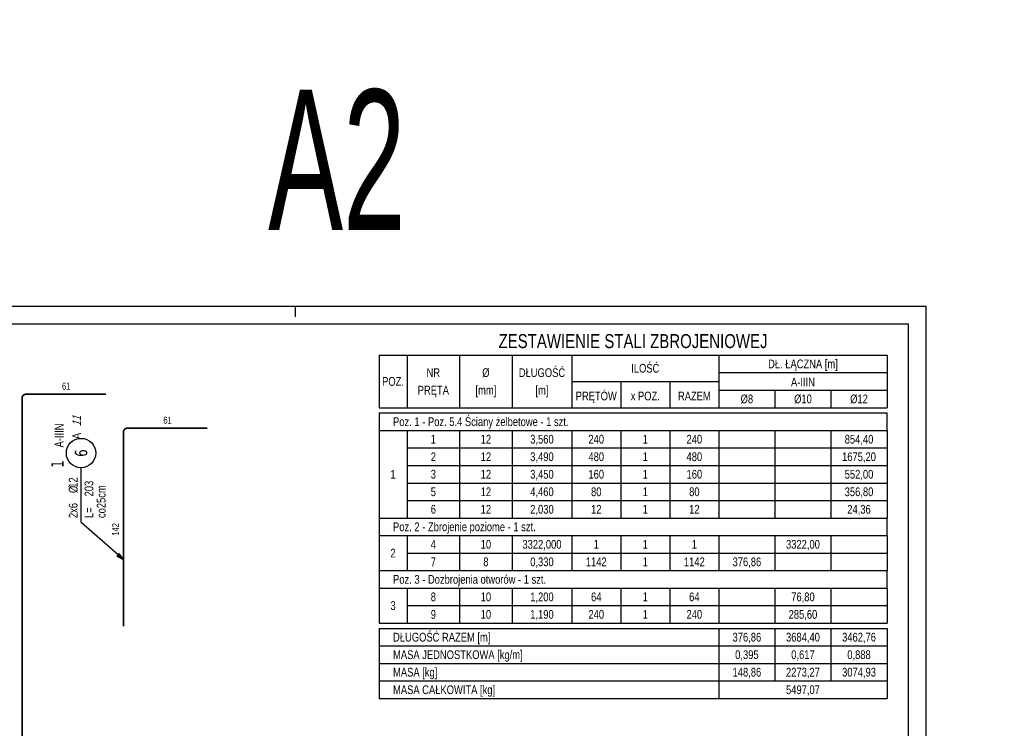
# Model space of a CAD drawing. Header units: millimetres. Extents: x 2694 to 13045, y 509 to 5574.
# Tile 9 of 13: x 3137 to 3839, y 1693 to 2199. Entities that reach past the tile are written whole.
import ezdxf
from ezdxf.enums import TextEntityAlignment as Align

# ---------------------------------------------------------------- set-up
doc = ezdxf.new("R2010")
doc.units = ezdxf.units.MM
doc.header["$LTSCALE"] = 25
for name, color, linetype in [('BA_pdz', 2, 'Continuous'), ('BA_ram', 2, 'Continuous'), ('BA_tab', 7, 'Continuous'), ('BA_txg', 3, 'Continuous'), ('BA_txs', 2, 'Continuous'), ('BZ_odn', 1, 'Continuous'), ('BZ_opi1', 7, 'Continuous'), ('BZ_opi2', 4, 'Continuous'), ('BZ_opi3', 30, 'Continuous'), ('BZ_P_wid', 3, 'Continuous'), ('BZ_P_wyc', 134, 'Continuous'), ('BZ_pom', 6, 'Continuous'), ('BZ_wym', 1, 'Continuous')]:
    doc.layers.add(name, color=color, linetype=linetype)
doc.styles.add('BIKTBG', font='tahoma.ttf', dxfattribs={"width": 0.85})
doc.styles.add('BIKTC', font='bikromsw.shx', dxfattribs={"width": 0.85})
doc.styles.add('BIKTG', font='bikromsw.shx', dxfattribs={"width": 0.8})
doc.styles.add('BIKTS', font='bikromsw.shx', dxfattribs={"width": 0.8})
doc.styles.add('BIKWYM', font='bikromsw.shx', dxfattribs={"width": 0.7})
doc.dimstyles.new('BA_ST_25_cm', dxfattribs={"dimscale": 0.25, "dimtxt": 25, "dimasz": 1.666667, "dimexe": 24, "dimexo": 0, "dimgap": 0, "dimtad": 0, "dimdec": 1, "dimrnd": 0.5, "dimdsep": 46, "dimtxsty": 'BIKWYM', "dimblk": 'WYM-ST', "dimcen": 0, "dimdle": 20, "dimclrd": 256, "dimclre": 256, "dimclrt": 7, "dimadec": 0, "dimazin": 0, "dimtfac": 0.033333, "dimtdec": 1, "dimtix": 1, "dimtmove": 2, "dimatfit": 3, "dimldrblk": 'WYM-ST', "dimfxl": 1, "dimtvp": 0.8, "dimtolj": 1, "dimtzin": 0, "dimarcsym": 0})

# ---------------------------------------------------------------- blocks, each defined once
blk = doc.blocks.new('WYM-ST')
blk.add_hatch(color=256).paths.add_polyline_path([(-13, 2.9), (0, 0), (-13, -2.9)])
blk.add_lwpolyline([(0, 0), (-13, 2.9), (-13, -2.9), (0, 0)])
blk = doc.blocks.new('bik_BlkOpPret', base_point=(1524.45, 7050.26))
at = {"layer": 'BZ_opi1', "style": 'BIKTS', "width": 0.6}
for tag, p in [('SZTUK', (1533.83, 7057.76)), ('PRZEDR_FI', (1554.72, 7057.76)), ('PRZEKROJ', (1563.29, 7057.76)), ('PRZEDR_L', (1533.83, 7024.01)), ('DLUGOSC', (1568.65, 7024.01)), ('UWAGA', (1533.83, 6997.76))]:
    blk.add_attdef(tag, p, '', height=18.75, dxfattribs=at)
at = {"layer": 'BZ_opi2', "style": 'BIKTBG', "width": 0.6}
blk.add_attdef('NUMER', text='', height=26.25, dxfattribs=at).set_placement((1620.77, 7050.26), align=Align.MIDDLE_CENTER)
at = {"layer": 'BZ_pom', "width": 0.6}
for tag, p, height, style in [('POZYCJA', (1589.27, 7087.76), 26.25, 'BIKTBG'), ('GATUNEK', (1630.22, 7087.76), 18.75, 'BIKTS'), ('METODA_L', (1639.09, 7050.26), 18.75, 'BIKTS'), ('EURO_KOD', (1663.74, 7050.26), 18.75, 'BIKTS')]:
    blk.add_attdef(tag, p, '', height=height, dxfattribs=dict(at, style=style))
at = {"layer": 'BZ_wym', "width": 0.6}
for tag, p, height, style, flags in [('PRZEDR_NR', (1533.83, 6969.63), 26.25, 'BIKTBG', 1), ('PRZEDR_SZT', (1533.83, 6941.51), 18.75, 'BIKTS', 1), ('TYP_PRETA', (1533.83, 6913.38), 18.75, 'BIKTS', 3), ('EURO_KOD_SEGMENTY', (1567.58, 6885.26), 18.75, 'BIKTS', 3), ('HAK_1', (1533.83, 6857.13), 18.75, 'BIKTS', 3), ('HAK_2', (1533.83, 6829.01), 18.75, 'BIKTS', 3), ('ID', (1533.83, 6800.88), 18.75, 'BIKTS', 3), ('ID_C', (1533.83, 6772.76), 18.75, 'BIKTS', 3), ('b_atr_0', (1533.83, 6744.63), 18.75, 'BIKTS', 3)]:
    blk.add_attdef(tag, p, '', height=height, dxfattribs=dict(at, style=style, flags=flags))

msp = doc.modelspace()

# ---------------------------------------------------------------- linework, layer by layer
at = {"layer": 'BA_pdz', "color": 1}
msp.add_line((3333.33, 1994.19), (3333.33, 1986.69), dxfattribs=at)
at = {"layer": 'BA_ram', "color": 1}
msp.add_lwpolyline([(2733.33, 509.19), (2733.33, 1994.19), (3783.33, 1994.19), (3783.33, 509.19)], close=True, dxfattribs=at)
at = {"layer": 'BA_ram'}
msp.add_lwpolyline([(2808.33, 521.69), (2808.33, 1981.69), (3770.83, 1981.69), (3770.83, 521.69)], close=True, dxfattribs=at)
at = {"layer": 'BA_tab'}
for p, q in [((3393.18, 1959.33), (3413.18, 1959.33)), ((3393.18, 1959.33), (3393.18, 1921.83)), ((3413.18, 1959.33), (3450.68, 1959.33)), ((3413.18, 1959.33), (3413.18, 1921.83)), ((3450.68, 1959.33), (3488.18, 1959.33)), ((3450.68, 1959.33), (3450.68, 1921.83)), ((3488.18, 1959.33), (3530.68, 1959.33)), ((3488.18, 1959.33), (3488.18, 1921.83)), ((3530.68, 1959.33), (3635.68, 1959.33)), ((3530.68, 1959.33), (3530.68, 1921.83)), ((3635.68, 1959.33), (3755.68, 1959.33)), ((3635.68, 1959.33), (3635.68, 1921.83)), ((3755.68, 1959.33), (3755.68, 1921.83)), ((3635.68, 1946.83), (3755.68, 1946.83)), ((3755.68, 1946.83), (3755.68, 1934.33)), ((3530.68, 1940.58), (3635.68, 1940.58)), ((3565.68, 1940.58), (3565.68, 1921.83)), ((3600.68, 1940.58), (3600.68, 1921.83)), ((3635.68, 1934.33), (3755.68, 1934.33)), ((3675.68, 1934.33), (3675.68, 1921.83)), ((3715.68, 1934.33), (3715.68, 1921.83)), ((3755.68, 1934.33), (3755.68, 1921.83)), ((3393.18, 1921.83), (3413.18, 1921.83)), ((3413.18, 1921.83), (3450.68, 1921.83)), ((3450.68, 1921.83), (3488.18, 1921.83)), ((3488.18, 1921.83), (3530.68, 1921.83)), ((3530.68, 1921.83), (3565.68, 1921.83)), ((3565.68, 1921.83), (3600.68, 1921.83)), ((3600.68, 1921.83), (3635.68, 1921.83)), ((3635.68, 1921.83), (3675.68, 1921.83)), ((3675.68, 1921.83), (3715.68, 1921.83)), ((3715.68, 1921.83), (3755.68, 1921.83)), ((3393.18, 1918.08), (3413.18, 1918.08)), ((3393.18, 1918.08), (3393.18, 1905.58)), ((3413.18, 1918.08), (3450.68, 1918.08)), ((3450.68, 1918.08), (3488.18, 1918.08)), ((3488.18, 1918.08), (3530.68, 1918.08)), ((3530.68, 1918.08), (3565.68, 1918.08)), ((3565.68, 1918.08), (3600.68, 1918.08)), ((3600.68, 1918.08), (3635.68, 1918.08)), ((3635.68, 1918.08), (3675.68, 1918.08)), ((3675.68, 1918.08), (3715.68, 1918.08)), ((3715.68, 1918.08), (3755.68, 1918.08)), ((3755.68, 1905.58), (3755.68, 1918.08)), ((3393.18, 1905.58), (3413.18, 1905.58)), ((3393.18, 1905.58), (3393.18, 1893.08)), ((3413.18, 1905.58), (3450.68, 1905.58)), ((3413.18, 1905.58), (3413.18, 1893.08)), ((3450.68, 1905.58), (3488.18, 1905.58)), ((3450.68, 1905.58), (3450.68, 1893.08)), ((3488.18, 1905.58), (3530.68, 1905.58)), ((3488.18, 1905.58), (3488.18, 1893.08)), ((3530.68, 1905.58), (3565.68, 1905.58)), ((3530.68, 1905.58), (3530.68, 1893.08)), ((3565.68, 1905.58), (3600.68, 1905.58)), ((3565.68, 1905.58), (3565.68, 1893.08)), ((3600.68, 1905.58), (3635.68, 1905.58)), ((3600.68, 1905.58), (3600.68, 1893.08)), ((3635.68, 1905.58), (3675.68, 1905.58)), ((3635.68, 1905.58), (3635.68, 1893.08)), ((3675.68, 1905.58), (3715.68, 1905.58)), ((3675.68, 1905.58), (3675.68, 1893.08)), ((3715.68, 1905.58), (3755.68, 1905.58)), ((3715.68, 1905.58), (3715.68, 1893.08)), ((3755.68, 1905.58), (3755.68, 1893.08)), ((3393.18, 1893.08), (3393.18, 1880.58)), ((3413.18, 1893.08), (3450.68, 1893.08)), ((3413.18, 1893.08), (3413.18, 1880.58)), ((3450.68, 1893.08), (3488.18, 1893.08)), ((3450.68, 1893.08), (3450.68, 1880.58)), ((3488.18, 1893.08), (3530.68, 1893.08)), ((3488.18, 1893.08), (3488.18, 1880.58)), ((3530.68, 1893.08), (3565.68, 1893.08)), ((3530.68, 1893.08), (3530.68, 1880.58)), ((3565.68, 1893.08), (3600.68, 1893.08)), ((3565.68, 1893.08), (3565.68, 1880.58)), ((3600.68, 1893.08), (3635.68, 1893.08)), ((3600.68, 1893.08), (3600.68, 1880.58)), ((3635.68, 1893.08), (3675.68, 1893.08)), ((3635.68, 1893.08), (3635.68, 1880.58)), ((3675.68, 1893.08), (3715.68, 1893.08)), ((3675.68, 1893.08), (3675.68, 1880.58)), ((3715.68, 1893.08), (3755.68, 1893.08)), ((3715.68, 1893.08), (3715.68, 1880.58)), ((3755.68, 1893.08), (3755.68, 1880.58)), ((3393.18, 1880.58), (3393.18, 1868.08)), ((3413.18, 1880.58), (3450.68, 1880.58)), ((3413.18, 1880.58), (3413.18, 1868.08)), ((3450.68, 1880.58), (3488.18, 1880.58)), ((3450.68, 1880.58), (3450.68, 1868.08)), ((3488.18, 1880.58), (3530.68, 1880.58)), ((3488.18, 1880.58), (3488.18, 1868.08)), ((3530.68, 1880.58), (3565.68, 1880.58)), ((3530.68, 1880.58), (3530.68, 1868.08)), ((3565.68, 1880.58), (3600.68, 1880.58)), ((3565.68, 1880.58), (3565.68, 1868.08)), ((3600.68, 1880.58), (3635.68, 1880.58)), ((3600.68, 1880.58), (3600.68, 1868.08)), ((3635.68, 1880.58), (3675.68, 1880.58)), ((3635.68, 1880.58), (3635.68, 1868.08)), ((3675.68, 1880.58), (3715.68, 1880.58)), ((3675.68, 1880.58), (3675.68, 1868.08)), ((3715.68, 1880.58), (3755.68, 1880.58)), ((3715.68, 1880.58), (3715.68, 1868.08)), ((3755.68, 1880.58), (3755.68, 1868.08)), ((3393.18, 1868.08), (3393.18, 1855.58)), ((3413.18, 1868.08), (3450.68, 1868.08)), ((3413.18, 1868.08), (3413.18, 1855.58)), ((3450.68, 1868.08), (3488.18, 1868.08)), ((3450.68, 1868.08), (3450.68, 1855.58)), ((3488.18, 1868.08), (3530.68, 1868.08)), ((3488.18, 1868.08), (3488.18, 1855.58)), ((3530.68, 1868.08), (3565.68, 1868.08)), ((3530.68, 1868.08), (3530.68, 1855.58)), ((3565.68, 1868.08), (3600.68, 1868.08)), ((3565.68, 1868.08), (3565.68, 1855.58)), ((3600.68, 1868.08), (3635.68, 1868.08)), ((3600.68, 1868.08), (3600.68, 1855.58)), ((3635.68, 1868.08), (3675.68, 1868.08)), ((3635.68, 1868.08), (3635.68, 1855.58)), ((3675.68, 1868.08), (3715.68, 1868.08)), ((3675.68, 1868.08), (3675.68, 1855.58)), ((3715.68, 1868.08), (3755.68, 1868.08)), ((3715.68, 1868.08), (3715.68, 1855.58)), ((3755.68, 1868.08), (3755.68, 1855.58)), ((3393.18, 1855.58), (3393.18, 1843.08)), ((3413.18, 1855.58), (3450.68, 1855.58)), ((3413.18, 1855.58), (3413.18, 1843.08)), ((3450.68, 1855.58), (3488.18, 1855.58)), ((3450.68, 1855.58), (3450.68, 1843.08)), ((3488.18, 1855.58), (3530.68, 1855.58)), ((3488.18, 1855.58), (3488.18, 1843.08)), ((3530.68, 1855.58), (3565.68, 1855.58)), ((3530.68, 1855.58), (3530.68, 1843.08)), ((3565.68, 1855.58), (3600.68, 1855.58)), ((3565.68, 1855.58), (3565.68, 1843.08)), ((3600.68, 1855.58), (3635.68, 1855.58)), ((3600.68, 1855.58), (3600.68, 1843.08)), ((3635.68, 1855.58), (3675.68, 1855.58)), ((3635.68, 1855.58), (3635.68, 1843.08)), ((3675.68, 1855.58), (3715.68, 1855.58)), ((3675.68, 1855.58), (3675.68, 1843.08)), ((3715.68, 1855.58), (3755.68, 1855.58)), ((3715.68, 1855.58), (3715.68, 1843.08)), ((3755.68, 1855.58), (3755.68, 1843.08)), ((3393.18, 1843.08), (3413.18, 1843.08)), ((3393.18, 1843.08), (3413.18, 1843.08)), ((3393.18, 1843.08), (3393.18, 1830.58)), ((3413.18, 1843.08), (3450.68, 1843.08)), ((3413.18, 1843.08), (3450.68, 1843.08)), ((3450.68, 1843.08), (3488.18, 1843.08)), ((3450.68, 1843.08), (3488.18, 1843.08)), ((3488.18, 1843.08), (3530.68, 1843.08)), ((3488.18, 1843.08), (3530.68, 1843.08)), ((3530.68, 1843.08), (3565.68, 1843.08)), ((3530.68, 1843.08), (3565.68, 1843.08)), ((3565.68, 1843.08), (3600.68, 1843.08)), ((3565.68, 1843.08), (3600.68, 1843.08)), ((3600.68, 1843.08), (3635.68, 1843.08)), ((3600.68, 1843.08), (3635.68, 1843.08)), ((3635.68, 1843.08), (3675.68, 1843.08)), ((3635.68, 1843.08), (3675.68, 1843.08)), ((3675.68, 1843.08), (3715.68, 1843.08)), ((3675.68, 1843.08), (3715.68, 1843.08)), ((3715.68, 1843.08), (3755.68, 1843.08)), ((3715.68, 1843.08), (3755.68, 1843.08)), ((3755.68, 1830.58), (3755.68, 1843.08)), ((3393.18, 1830.58), (3413.18, 1830.58)), ((3393.18, 1830.58), (3393.18, 1818.08)), ((3413.18, 1830.58), (3450.68, 1830.58)), ((3413.18, 1830.58), (3413.18, 1818.08)), ((3450.68, 1830.58), (3488.18, 1830.58)), ((3450.68, 1830.58), (3450.68, 1818.08)), ((3488.18, 1830.58), (3530.68, 1830.58)), ((3488.18, 1830.58), (3488.18, 1818.08)), ((3530.68, 1830.58), (3565.68, 1830.58)), ((3530.68, 1830.58), (3530.68, 1818.08)), ((3565.68, 1830.58), (3600.68, 1830.58)), ((3565.68, 1830.58), (3565.68, 1818.08)), ((3600.68, 1830.58), (3635.68, 1830.58)), ((3600.68, 1830.58), (3600.68, 1818.08)), ((3635.68, 1830.58), (3675.68, 1830.58)), ((3635.68, 1830.58), (3635.68, 1818.08)), ((3675.68, 1830.58), (3715.68, 1830.58)), ((3675.68, 1830.58), (3675.68, 1818.08)), ((3715.68, 1830.58), (3755.68, 1830.58)), ((3715.68, 1830.58), (3715.68, 1818.08)), ((3755.68, 1830.58), (3755.68, 1818.08)), ((3393.18, 1818.08), (3393.18, 1805.58)), ((3413.18, 1818.08), (3450.68, 1818.08)), ((3413.18, 1818.08), (3413.18, 1805.58)), ((3450.68, 1818.08), (3488.18, 1818.08)), ((3450.68, 1818.08), (3450.68, 1805.58)), ((3488.18, 1818.08), (3530.68, 1818.08)), ((3488.18, 1818.08), (3488.18, 1805.58)), ((3530.68, 1818.08), (3565.68, 1818.08)), ((3530.68, 1818.08), (3530.68, 1805.58)), ((3565.68, 1818.08), (3600.68, 1818.08)), ((3565.68, 1818.08), (3565.68, 1805.58)), ((3600.68, 1818.08), (3635.68, 1818.08)), ((3600.68, 1818.08), (3600.68, 1805.58)), ((3635.68, 1818.08), (3675.68, 1818.08)), ((3635.68, 1818.08), (3635.68, 1805.58)), ((3675.68, 1818.08), (3715.68, 1818.08)), ((3675.68, 1818.08), (3675.68, 1805.58)), ((3715.68, 1818.08), (3755.68, 1818.08)), ((3715.68, 1818.08), (3715.68, 1805.58)), ((3755.68, 1818.08), (3755.68, 1805.58)), ((3393.18, 1805.58), (3413.18, 1805.58)), ((3393.18, 1805.58), (3413.18, 1805.58)), ((3393.18, 1805.58), (3393.18, 1793.08)), ((3413.18, 1805.58), (3450.68, 1805.58)), ((3413.18, 1805.58), (3450.68, 1805.58)), ((3450.68, 1805.58), (3488.18, 1805.58)), ((3450.68, 1805.58), (3488.18, 1805.58)), ((3488.18, 1805.58), (3530.68, 1805.58)), ((3488.18, 1805.58), (3530.68, 1805.58)), ((3530.68, 1805.58), (3565.68, 1805.58)), ((3530.68, 1805.58), (3565.68, 1805.58)), ((3565.68, 1805.58), (3600.68, 1805.58)), ((3565.68, 1805.58), (3600.68, 1805.58)), ((3600.68, 1805.58), (3635.68, 1805.58)), ((3600.68, 1805.58), (3635.68, 1805.58)), ((3635.68, 1805.58), (3675.68, 1805.58)), ((3635.68, 1805.58), (3675.68, 1805.58)), ((3675.68, 1805.58), (3715.68, 1805.58)), ((3675.68, 1805.58), (3715.68, 1805.58)), ((3715.68, 1805.58), (3755.68, 1805.58)), ((3715.68, 1805.58), (3755.68, 1805.58)), ((3755.68, 1793.08), (3755.68, 1805.58)), ((3393.18, 1793.08), (3413.18, 1793.08)), ((3393.18, 1793.08), (3393.18, 1780.58)), ((3413.18, 1793.08), (3450.68, 1793.08)), ((3413.18, 1793.08), (3413.18, 1780.58)), ((3450.68, 1793.08), (3488.18, 1793.08)), ((3450.68, 1793.08), (3450.68, 1780.58)), ((3488.18, 1793.08), (3530.68, 1793.08)), ((3488.18, 1793.08), (3488.18, 1780.58)), ((3530.68, 1793.08), (3565.68, 1793.08)), ((3530.68, 1793.08), (3530.68, 1780.58)), ((3565.68, 1793.08), (3600.68, 1793.08)), ((3565.68, 1793.08), (3565.68, 1780.58)), ((3600.68, 1793.08), (3635.68, 1793.08)), ((3600.68, 1793.08), (3600.68, 1780.58)), ((3635.68, 1793.08), (3675.68, 1793.08)), ((3635.68, 1793.08), (3635.68, 1780.58)), ((3675.68, 1793.08), (3715.68, 1793.08)), ((3675.68, 1793.08), (3675.68, 1780.58)), ((3715.68, 1793.08), (3755.68, 1793.08)), ((3715.68, 1793.08), (3715.68, 1780.58)), ((3755.68, 1793.08), (3755.68, 1780.58)), ((3393.18, 1780.58), (3393.18, 1768.08)), ((3413.18, 1780.58), (3450.68, 1780.58)), ((3413.18, 1780.58), (3413.18, 1768.08)), ((3450.68, 1780.58), (3488.18, 1780.58)), ((3450.68, 1780.58), (3450.68, 1768.08)), ((3488.18, 1780.58), (3530.68, 1780.58)), ((3488.18, 1780.58), (3488.18, 1768.08)), ((3530.68, 1780.58), (3565.68, 1780.58)), ((3530.68, 1780.58), (3530.68, 1768.08)), ((3565.68, 1780.58), (3600.68, 1780.58)), ((3565.68, 1780.58), (3565.68, 1768.08)), ((3600.68, 1780.58), (3635.68, 1780.58)), ((3600.68, 1780.58), (3600.68, 1768.08)), ((3635.68, 1780.58), (3675.68, 1780.58)), ((3635.68, 1780.58), (3635.68, 1768.08)), ((3675.68, 1780.58), (3715.68, 1780.58)), ((3675.68, 1780.58), (3675.68, 1768.08)), ((3715.68, 1780.58), (3755.68, 1780.58)), ((3715.68, 1780.58), (3715.68, 1768.08)), ((3755.68, 1780.58), (3755.68, 1768.08)), ((3393.18, 1768.08), (3413.18, 1768.08)), ((3393.18, 1764.33), (3413.18, 1764.33)), ((3393.18, 1764.33), (3393.18, 1751.83)), ((3413.18, 1768.08), (3450.68, 1768.08)), ((3413.18, 1764.33), (3450.68, 1764.33)), ((3450.68, 1768.08), (3488.18, 1768.08)), ((3450.68, 1764.33), (3488.18, 1764.33)), ((3488.18, 1768.08), (3530.68, 1768.08)), ((3488.18, 1764.33), (3530.68, 1764.33)), ((3530.68, 1768.08), (3565.68, 1768.08)), ((3530.68, 1764.33), (3565.68, 1764.33)), ((3565.68, 1768.08), (3600.68, 1768.08)), ((3565.68, 1764.33), (3600.68, 1764.33)), ((3600.68, 1768.08), (3635.68, 1768.08)), ((3600.68, 1764.33), (3635.68, 1764.33)), ((3635.68, 1768.08), (3675.68, 1768.08)), ((3635.68, 1764.33), (3635.68, 1751.83)), ((3635.68, 1764.33), (3675.68, 1764.33)), ((3635.68, 1764.33), (3635.68, 1751.83)), ((3675.68, 1768.08), (3715.68, 1768.08)), ((3675.68, 1764.33), (3715.68, 1764.33)), ((3675.68, 1764.33), (3675.68, 1751.83)), ((3715.68, 1768.08), (3755.68, 1768.08)), ((3715.68, 1764.33), (3755.68, 1764.33)), ((3715.68, 1764.33), (3715.68, 1751.83)), ((3755.68, 1764.33), (3755.68, 1751.83)), ((3393.18, 1751.83), (3413.18, 1751.83)), ((3393.18, 1751.83), (3393.18, 1739.33)), ((3413.18, 1751.83), (3450.68, 1751.83)), ((3450.68, 1751.83), (3488.18, 1751.83)), ((3488.18, 1751.83), (3530.68, 1751.83)), ((3530.68, 1751.83), (3565.68, 1751.83)), ((3565.68, 1751.83), (3600.68, 1751.83)), ((3600.68, 1751.83), (3635.68, 1751.83)), ((3635.68, 1751.83), (3635.68, 1739.33)), ((3635.68, 1751.83), (3675.68, 1751.83)), ((3635.68, 1751.83), (3635.68, 1739.33)), ((3675.68, 1751.83), (3715.68, 1751.83)), ((3675.68, 1751.83), (3675.68, 1739.33)), ((3715.68, 1751.83), (3755.68, 1751.83)), ((3715.68, 1751.83), (3715.68, 1739.33)), ((3755.68, 1751.83), (3755.68, 1739.33)), ((3393.18, 1739.33), (3413.18, 1739.33)), ((3393.18, 1739.33), (3393.18, 1726.83)), ((3413.18, 1739.33), (3450.68, 1739.33)), ((3450.68, 1739.33), (3488.18, 1739.33)), ((3488.18, 1739.33), (3530.68, 1739.33)), ((3530.68, 1739.33), (3565.68, 1739.33)), ((3565.68, 1739.33), (3600.68, 1739.33)), ((3600.68, 1739.33), (3635.68, 1739.33)), ((3635.68, 1739.33), (3635.68, 1726.83)), ((3635.68, 1739.33), (3675.68, 1739.33)), ((3635.68, 1739.33), (3635.68, 1726.83)), ((3675.68, 1739.33), (3715.68, 1739.33)), ((3675.68, 1739.33), (3675.68, 1726.83)), ((3715.68, 1739.33), (3755.68, 1739.33)), ((3715.68, 1739.33), (3715.68, 1726.83)), ((3755.68, 1739.33), (3755.68, 1726.83)), ((3393.18, 1726.83), (3413.18, 1726.83)), ((3393.18, 1726.83), (3393.18, 1714.33)), ((3413.18, 1726.83), (3450.68, 1726.83)), ((3450.68, 1726.83), (3488.18, 1726.83)), ((3488.18, 1726.83), (3530.68, 1726.83)), ((3530.68, 1726.83), (3565.68, 1726.83)), ((3565.68, 1726.83), (3600.68, 1726.83)), ((3600.68, 1726.83), (3635.68, 1726.83)), ((3635.68, 1726.83), (3635.68, 1714.33)), ((3635.68, 1726.83), (3675.68, 1726.83)), ((3675.68, 1726.83), (3715.68, 1726.83)), ((3715.68, 1726.83), (3755.68, 1726.83)), ((3755.68, 1726.83), (3755.68, 1714.33)), ((3393.18, 1714.33), (3413.18, 1714.33)), ((3413.18, 1714.33), (3450.68, 1714.33)), ((3450.68, 1714.33), (3488.18, 1714.33)), ((3488.18, 1714.33), (3530.68, 1714.33)), ((3530.68, 1714.33), (3565.68, 1714.33)), ((3565.68, 1714.33), (3600.68, 1714.33)), ((3600.68, 1714.33), (3635.68, 1714.33)), ((3635.68, 1714.33), (3675.68, 1714.33)), ((3675.68, 1714.33), (3715.68, 1714.33)), ((3715.68, 1714.33), (3755.68, 1714.33))]:
    msp.add_line(p, q, dxfattribs=at)
at = {"layer": 'BZ_odn'}
msp.add_circle((3180.54, 1889.46), 10.5, dxfattribs=at)
at = {"layer": 'BZ_P_wid', "const_width": 1.2}
msp.add_lwpolyline([(3210.77, 1765.76), (3210.77, 1904.24, -0.414214), (3213.77, 1907.24), (3270.77, 1907.24)], format="xyb", dxfattribs=at)
at = {"layer": 'BZ_P_wyc', "linetype": 'Continuous', "const_width": 1.2}
msp.add_lwpolyline([(3138.44, 1547), (3138.44, 1928.48, -0.414214), (3141.44, 1931.48), (3198.44, 1931.48)], format="xyb", dxfattribs=at)

# ---------------------------------------------------------------- block references
ref = msp.add_blockref('bik_BlkOpPret', (3180.54, 1839.91), dxfattribs=dict(rotation=90))
ref.add_attrib('NUMER', '6', dxfattribs={"layer": 'BZ_opi2', "height": 8.75, "rotation": 90, "style": 'BIKTBG', "width": 0.8}).set_placement((3180.54, 1889.46), align=Align.MIDDLE_CENTER)
ref.add_attrib('POZYCJA', '1', (3168.04, 1878.96), dxfattribs={"layer": 'BZ_pom', "height": 8.75, "rotation": 90, "style": 'BIKTBG', "width": 0.8})
ref.add_attrib('SZTUK', '2x6', (3178.04, 1843.04), dxfattribs={"layer": 'BZ_opi1', "height": 6.25, "rotation": 90, "style": 'BIKTS', "width": 0.8})
ref.add_attrib('GATUNEK', 'A-IIIN', (3168.04, 1893.44), dxfattribs={"layer": 'BZ_pom', "height": 6.25, "rotation": 90, "style": 'BIKTS', "width": 0.8})
ref.add_attrib('PRZEKROJ', '12', (3178.04, 1864.7), dxfattribs={"layer": 'BZ_opi1', "height": 6.25, "rotation": 90, "style": 'BIKTS', "width": 0.8})
ref.add_attrib('DLUGOSC', '203', (3189.29, 1858.51), dxfattribs={"layer": 'BZ_opi1', "height": 6.25, "rotation": 90, "style": 'BIKTS', "width": 0.8})
ref.add_attrib('UWAGA', 'co25cm', (3198.04, 1843.04), dxfattribs={"layer": 'BZ_opi1', "height": 6.25, "rotation": 90, "style": 'BIKTS', "width": 0.8})
ref.add_attrib('METODA_L', 'A', (3180.54, 1899.44), dxfattribs={"layer": 'BZ_pom', "height": 6.25, "rotation": 90, "style": 'BIKTS', "width": 0.8})
ref.add_attrib('PRZEDR_FI', '%%c', (3178.04, 1860.89), dxfattribs={"layer": 'BZ_opi1', "height": 6.25, "rotation": 90, "style": 'BIKTS', "width": 0.8})
ref.add_attrib('PRZEDR_L', 'L=', (3189.29, 1843.04), dxfattribs={"layer": 'BZ_opi1', "height": 6.25, "rotation": 90, "style": 'BIKTS', "width": 0.8})
ref.add_attrib('EURO_KOD', '11', (3180.54, 1908.48), dxfattribs={"layer": 'BZ_pom', "height": 6.25, "rotation": 90, "style": 'BIKTS', "oblique": 18, "width": 0.8})

# ---------------------------------------------------------------- texts
at = {"layer": 'BA_txg', "width": 0.8}
for s, height, style, p in [('ZESTAWIENIE STALI ZBROJENIOWEJ', 10, 'BIKTG', (3574.43, 1969.33)), ('5497,07', 6.25, 'BIKTS', (3695.68, 1720.58))]:
    msp.add_text(s, height=height, dxfattribs=dict(at, style=style)).set_placement(p, align=Align.MIDDLE_CENTER)
at = {"layer": 'BA_txg', "style": 'BIKTS', "width": 0.8}
msp.add_text('MASA CAŁKOWITA [kg]', height=6.25, dxfattribs=at).set_placement((3403.18, 1720.58), align=Align.MIDDLE_LEFT)
at = {"layer": 'BA_txg', "insert": (2744.04, 2148.7, 181278.37), "char_height": 100, "width": 1238.1238, "attachment_point": 1, "style": 'BIKTG', "bg_fill": 2}
msp.add_mtext('\\pxsm0.8,qc;{\\W0.6;A2}', dxfattribs=at)
at = {"layer": 'BA_txs', "style": 'BIKTS', "width": 0.8}
for s, p in [('ILOŚĆ', (3583.18, 1949.96)), ('DŁ. ŁĄCZNA [m]', (3695.68, 1953.08)), ('NR', (3431.93, 1946.83)), ('%%c', (3469.43, 1946.83)), ('DŁUGOŚĆ', (3509.43, 1946.83)), ('POZ.', (3403.18, 1940.58)), ('A-IIIN', (3695.68, 1940.1)), ('PRĘTA', (3431.93, 1934.33)), ('[mm]', (3469.43, 1934.33)), ('[m]', (3509.43, 1934.33)), ('PRĘTÓW', (3548.18, 1930.17)), ('x POZ.', (3583.18, 1930.17)), ('RAZEM', (3618.18, 1930.17)), ('%%c8', (3655.68, 1928.08)), ('%%c10', (3695.68, 1928.08)), ('%%c12', (3735.68, 1928.08)), ('1', (3431.93, 1899.33)), ('12', (3469.43, 1899.33)), ('3,560', (3509.43, 1899.33)), ('240', (3548.18, 1899.33)), ('1', (3583.18, 1899.33)), ('240', (3618.18, 1899.33)), ('854,40', (3735.68, 1899.33)), ('2', (3431.93, 1886.83)), ('12', (3469.43, 1886.83)), ('3,490', (3509.43, 1886.83)), ('480', (3548.18, 1886.83)), ('480', (3618.18, 1886.83)), ('1675,20', (3735.68, 1886.83)), ('1', (3583.18, 1886.83)), ('1', (3403.18, 1874.33)), ('3', (3431.93, 1874.33)), ('12', (3469.43, 1874.33)), ('3,450', (3509.43, 1874.33)), ('160', (3548.18, 1874.33)), ('1', (3583.18, 1874.33)), ('160', (3618.18, 1874.33)), ('552,00', (3735.68, 1874.33)), ('5', (3431.93, 1861.83)), ('12', (3469.43, 1861.83)), ('4,460', (3509.43, 1861.83)), ('80', (3548.18, 1861.83)), ('1', (3583.18, 1861.83)), ('80', (3618.18, 1861.83)), ('356,80', (3735.68, 1861.83)), ('6', (3431.93, 1849.33)), ('12', (3469.43, 1849.33)), ('2,030', (3509.43, 1849.33)), ('12', (3548.18, 1849.33)), ('1', (3583.18, 1849.33)), ('12', (3618.18, 1849.33)), ('24,36', (3735.68, 1849.33)), ('4', (3431.93, 1824.33)), ('10', (3469.43, 1824.33)), ('3322,000', (3509.43, 1824.33)), ('1', (3548.18, 1824.33)), ('1', (3583.18, 1824.33)), ('1', (3618.18, 1824.33)), ('3322,00', (3695.68, 1824.33)), ('2', (3403.18, 1818.08)), ('7', (3431.93, 1811.83)), ('8', (3469.43, 1811.83)), ('0,330', (3509.43, 1811.83)), ('1142', (3548.18, 1811.83)), ('1', (3583.18, 1811.83)), ('1142', (3618.18, 1811.83)), ('376,86', (3655.68, 1811.83)), ('8', (3431.93, 1786.83)), ('10', (3469.43, 1786.83)), ('1,200', (3509.43, 1786.83)), ('64', (3548.18, 1786.83)), ('1', (3583.18, 1786.83)), ('64', (3618.18, 1786.83)), ('76,80', (3695.68, 1786.83)), ('3', (3403.18, 1780.58)), ('9', (3431.93, 1774.33)), ('10', (3469.43, 1774.33)), ('1,190', (3509.43, 1774.33)), ('240', (3548.18, 1774.33)), ('1', (3583.18, 1774.33)), ('240', (3618.18, 1774.33)), ('285,60', (3695.68, 1774.33)), ('376,86', (3655.68, 1758.08)), ('3684,40', (3695.68, 1758.08)), ('3462,76', (3735.68, 1758.08)), ('0,395', (3655.68, 1745.58)), ('0,617', (3695.68, 1745.58)), ('0,888', (3735.68, 1745.58)), ('148,86', (3655.68, 1733.08)), ('2273,27', (3695.68, 1733.08)), ('3074,93', (3735.68, 1733.08))]:
    msp.add_text(s, height=6.25, dxfattribs=at).set_placement(p, align=Align.MIDDLE_CENTER)
for s, p in [('Poz. 1 - Poz. 5.4 Ściany żelbetowe - 1 szt.', (3403.18, 1911.83)), ('Poz. 2 - Zbrojenie poziome - 1 szt.', (3403.18, 1836.83)), ('Poz. 3 - Dozbrojenia otworów - 1 szt.', (3403.18, 1799.33)), ('DŁUGOŚĆ RAZEM [m]', (3403.18, 1758.08)), ('MASA JEDNOSTKOWA [kg/m]', (3403.18, 1745.58)), ('MASA [kg]', (3403.18, 1733.08))]:
    msp.add_text(s, height=6.25, dxfattribs=at).set_placement(p, align=Align.MIDDLE_LEFT)
at = {"layer": 'BZ_opi3', "style": 'BIKTC', "width": 0.8}
for p in [(3169.94, 1937.18), (3242.27, 1912.94)]:
    msp.add_text('61', height=5, dxfattribs=at).set_placement(p, align=Align.MIDDLE_CENTER)
msp.add_text('142', height=5, rotation=90, dxfattribs=at).set_placement((3205.07, 1835), align=Align.MIDDLE_CENTER)

# ---------------------------------------------------------------- leaders
at = {"layer": 'BZ_odn'}
msp.add_leader([(3210.97, 1813.33), (3180.54, 1839.91), (3180.54, 1878.96)], dimstyle='BA_ST_25_cm', dxfattribs=at)

doc.saveas('drawing.dxf')
